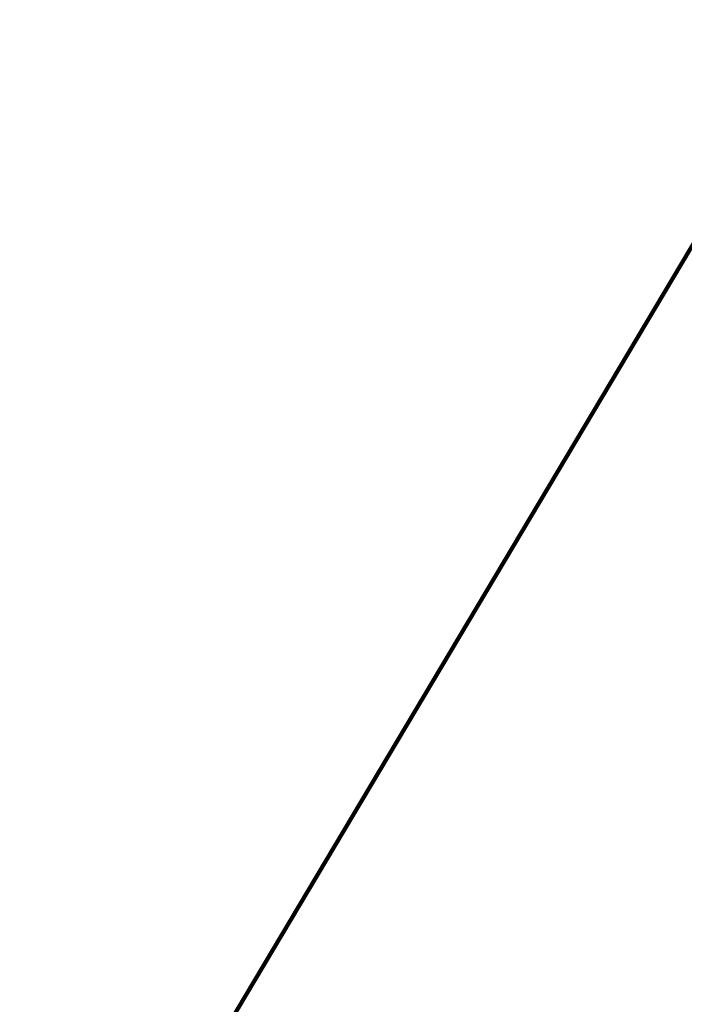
# Model space of a CAD drawing. Header units: metres. Extents: x 97286.9 to 97352.8, y 1513355.9 to 1513441.5.
# Tile 120 of 212: x 97317.9 to 97319.3, y 1513401 to 1513403.1. Entities that reach past the tile are written whole.
import ezdxf

# ---------------------------------------------------------------- set-up
doc = ezdxf.new("R2010")
doc.units = ezdxf.units.M
doc.header["$LTSCALE"] = 0.5
doc.header["$MEASUREMENT"] = 0
doc.layers.add('Veg_sideområde', color=7, linetype='Continuous', lineweight=100, true_color=0x008000)

msp = doc.modelspace()

# ---------------------------------------------------------------- linework, layer by layer
at = {"layer": 'Veg_sideområde'}
for points in [[(97313.9001, 1513396.4664, 1.6647), (97315.1894, 1513395.6998, 1.6647), (97315.445, 1513396.1295, 1.6619), (97318.0005, 1513400.4271, 1.6333), (97320.0504, 1513403.8732, 1.6105), (97320.6205, 1513404.7734, 1.6048), (97321.2073, 1513405.6178, 1.5993), (97321.2293, 1513405.6479, 1.5991), (97321.5492, 1513406.0817, 1.5977), (97321.9623, 1513406.6406, 1.5976), (97322.4236, 1513407.2647, 1.6006), (97323.0179, 1513408.0689, 1.6133), (97323.6123, 1513408.8731, 1.636), (97323.6159, 1513408.8779, 1.6362), (97324.4919, 1513410.0863, 1.6814), (97324.6172, 1513410.3097, 1.6909), (97324.8719, 1513410.9583, 1.71), (97324.9928, 1513411.6446, 1.7191)], [(97324.9928, 1513411.6446, 1.7191), (97324.8719, 1513410.9583, 1.71), (97324.6172, 1513410.3097, 1.6909), (97324.4919, 1513410.0863, 1.6814), (97323.6159, 1513408.8779, 1.6362), (97323.6123, 1513408.8731, 1.636), (97323.0179, 1513408.0689, 1.6133), (97322.4236, 1513407.2647, 1.6006), (97321.9623, 1513406.6406, 1.5976), (97321.5492, 1513406.0817, 1.5977), (97321.2293, 1513405.6479, 1.5991), (97321.2073, 1513405.6178, 1.5993), (97320.6205, 1513404.7734, 1.6048), (97320.0504, 1513403.8732, 1.6105), (97318.0005, 1513400.4271, 1.6333), (97315.445, 1513396.1295, 1.6619), (97315.1894, 1513395.6998, 1.6647)]]:
    msp.add_polyline3d(points, dxfattribs=at)

doc.saveas('drawing.dxf')
